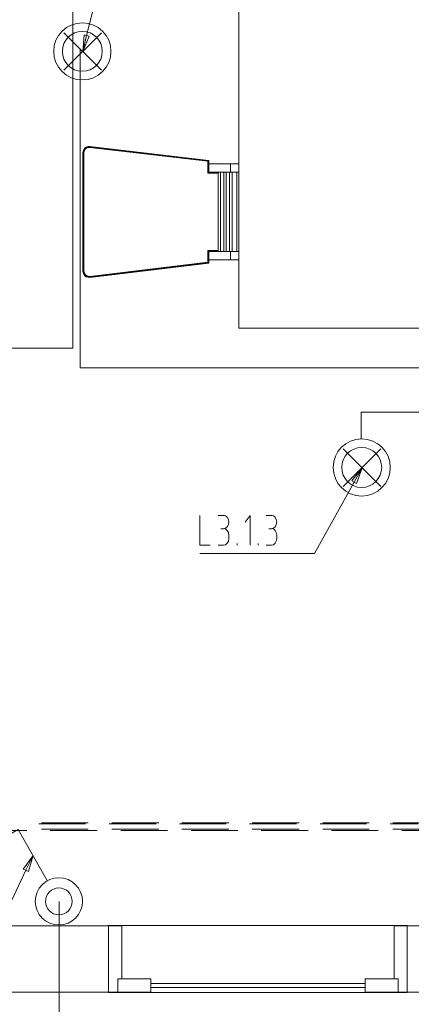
# Model space of a CAD drawing. Header units: millimetres. Extents: x 352 to 350573, y -22 to 37733.
# Tile 127 of 214: x 94259 to 96615, y 7988 to 13919. Entities that reach past the tile are written whole.
import ezdxf

# ---------------------------------------------------------------- set-up
doc = ezdxf.new("R2010")
doc.units = ezdxf.units.MM
doc.layers.add('PDF _0', color=1, linetype='Continuous')
for name, color, linetype, true_color in [('PDF _PD-Lighting', 7, 'Continuous', 0xb80000), ('PDF _PD-Lighting Text', 7, 'Continuous', 0xb80000), ('PDF _PD-Switches', 7, 'Continuous', 0x37dd00), ('PDF$_83$-$Floor$Plan$-$В_Этаж$02_Сводный$A-DETL-MBND', 7, 'Continuous', 0xdd3700), ('PDF$_83$new_ifc_RVT-1-В_Этаж$02_Сводный$A-DOOR', 7, 'Continuous', 0xbababa), ('PDF$_83$new_ifc_RVT-1-В_Этаж$02_Сводный$A-GENM', 7, 'Continuous', 0xdd6e6e), ('PDF$_83$new_ifc_RVT-1-В_Этаж$02_Сводный$A-WALL', 7, 'Continuous', 0xdcdcdc), ('PDF$_83$new_ifc_RVT-1-В_Этаж$02_Сводный$I-FURN', 7, 'Continuous', 0xbababa)]:
    doc.layers.add(name, color=color, linetype=linetype, true_color=true_color)

msp = doc.modelspace()

# ---------------------------------------------------------------- linework, layer by layer
at = {"layer": 'PDF _0', "color": 12, "lineweight": 0, "true_color": 0xb80000}
for points in [[(94661.5, 13823.9), (94782.8, 14301.3), (94983.7, 14301.3), (95477, 14301.3)], [(96270.7, 11132.5), (96032, 10702.9), (95833.1, 10702.9), (95341.8, 10702.9)]]:
    msp.add_lwpolyline(points, dxfattribs=at)
at = {"layer": 'PDF _0', "color": 82, "lineweight": 0, "true_color": 0x37dd00}
msp.add_lwpolyline([(94295.5, 8795.3), (94062.8, 8302), (93861.8, 8302), (92268.5, 8302)], dxfattribs=at)
at = {"layer": 'PDF _PD-Lighting', "lineweight": 0}
for points in [[(95576.5, 17416.3), (95576.5, 12061.5), (98745.2, 12061.5)], [(94524.2, 13615), (94751, 13839.8)], [(94524.2, 13839.8), (94751, 13615)], [(94621.7, 13744.3), (94621.7, 11820.8), (98651.8, 11820.8)], [(91037.2, 12375.8), (91037.2, 6292.9), (95457.2, 6292.9), (94496.4, 6292.9), (94496.4, 8606.3)], [(98697.5, 11554.3), (96312.5, 11554.3), (96312.5, 11391.1)], [(96205.1, 11106.7), (96431.8, 11333.5)], [(96205.1, 11333.5), (96431.8, 11106.7)]]:
    msp.add_lwpolyline(points, dxfattribs=at)
for centre, radius in [((94635.5, 13728), 172.1), ((94635.5, 13728), 120.3), ((96316.4, 11221.5), 172.1), ((96316.4, 11221.5), 120.3)]:
    msp.add_circle(centre, radius, dxfattribs=at)
at = {"layer": 'PDF _PD-Lighting Text', "lineweight": 0}
for points in [[(94677.4, 13819.9), (94637.6, 13726.4), (94645.6, 13827.9)], [(96256.8, 11140.5), (96318.5, 11220.1), (96284.6, 11124.6)]]:
    msp.add_lwpolyline(points, close=True, dxfattribs=at)
for points in [[(94637.6, 13726.4), (94661.5, 13823.9)], [(96318.5, 11220.1), (96270.7, 11132.5)], [(95341.8, 10931.6), (95341.8, 10752.6), (95405.4, 10752.6)], [(95453.2, 10931.6), (95485, 10931.6)], [(95646.1, 10752.6), (95646.1, 10931.6), (95614.3, 10891.9)], [(95741.6, 10931.6), (95773.4, 10931.6)], [(95485, 10852.1), (95469.1, 10852.1)], [(95516.8, 10812.3), (95516.8, 10792.4)], [(95773.4, 10852.1), (95757.5, 10852.1)], [(95805.3, 10812.3), (95805.3, 10792.4)], [(95485, 10752.6), (95453.2, 10752.6)], [(95566.6, 10752.6), (95566.6, 10762.6)], [(95693.9, 10752.6), (95693.9, 10762.6)], [(95773.4, 10752.6), (95741.6, 10752.6)]]:
    msp.add_lwpolyline(points, dxfattribs=at)
for points in [[(95516.8, 10892.9), (95516.8, 10915.4), (95502.1, 10933.6), (95484, 10933.6)], [(95805.3, 10892.9), (95805.3, 10915.4), (95790.6, 10933.6), (95772.4, 10933.6)], [(95484, 10852.1), (95502.1, 10852.1), (95516.8, 10870.3), (95516.8, 10892.9)], [(95516.8, 10813.3), (95516.8, 10835.8), (95502.1, 10854.1), (95484, 10854.1)], [(95772.4, 10852.1), (95790.6, 10852.1), (95805.3, 10870.3), (95805.3, 10892.9)], [(95805.3, 10813.3), (95805.3, 10835.8), (95790.6, 10854.1), (95772.4, 10854.1)], [(95484, 10752.6), (95502.1, 10752.6), (95516.8, 10770.9), (95516.8, 10793.4)], [(95772.4, 10752.6), (95790.6, 10752.6), (95805.3, 10770.9), (95805.3, 10793.4)]]:
    msp.add_open_spline(points, degree=3, dxfattribs=at)
at = {"layer": 'PDF _PD-Switches', "lineweight": 0}
for points in [[(94426.8, 8729.6), (94249.7, 9039.9), (94172.2, 8996.2)], [(94339.2, 8884.8), (94295.5, 8795.3)]]:
    msp.add_lwpolyline(points, dxfattribs=at)
msp.add_lwpolyline([(94279.6, 8801.2), (94339.2, 8884.8), (94311.4, 8787.3)], close=True, dxfattribs=at)
for radius in [142.2, 80.6]:
    msp.add_circle((94494.3, 8607.7), radius, dxfattribs=at)
at = {"layer": 'PDF$_83$-$Floor$Plan$-$В_Этаж$02_Сводный$A-DETL-MBND', "color": 1, "lineweight": 0}
for points in [[(96690.4, 9362.2), (96690.4, 9081.7), (96503.5, 9081.7)], [(94671.4, 9081.7), (94389, 9081.7)], [(95095.1, 9081.7), (94812.7, 9081.7)], [(95516.8, 9081.7), (95234.4, 9081.7)], [(95940.5, 9081.7), (95658.1, 9081.7)], [(96362.2, 9081.7), (96081.8, 9081.7)], [(94389, 9041.9), (94671.4, 9041.9)], [(94812.7, 9041.9), (95095.1, 9041.9)], [(95234.4, 9041.9), (95516.8, 9041.9)], [(95658.1, 9041.9), (95940.5, 9041.9)], [(96081.8, 9041.9), (96362.2, 9041.9)], [(96503.5, 9041.9), (96690.4, 9041.9)]]:
    msp.add_lwpolyline(points, dxfattribs=at)
at = {"layer": 'PDF$_83$-$Floor$Plan$-$В_Этаж$02_Сводный$A-DETL-MBND', "color": 5, "lineweight": 0}
for points in [[(94021, 9034), (94301.5, 9034)], [(94655.5, 9073.8), (94373.1, 9073.8)], [(94442.7, 9034), (94725.1, 9034)], [(95079.2, 9073.8), (94796.8, 9073.8)], [(94866.4, 9034), (95148.8, 9034)], [(95500.9, 9073.8), (95220.4, 9073.8)], [(95290.1, 9034), (95570.5, 9034)], [(95924.6, 9073.8), (95642.1, 9073.8)], [(95711.8, 9034), (95994.2, 9034)], [(96346.3, 9073.8), (96065.8, 9073.8)], [(96135.5, 9034), (96415.9, 9034)], [(96656.6, 9073.8), (96487.5, 9073.8)], [(96557.2, 9034), (96807.8, 9034)]]:
    msp.add_lwpolyline(points, dxfattribs=at)
at = {"layer": 'PDF$_83$new_ifc_RVT-1-В_Этаж$02_Сводный$A-DOOR', "color": 53, "lineweight": 0, "true_color": 0xdddd6e}
for points in [[(94792.8, 8061.3), (94848.5, 8061.3), (94848.5, 8140.8), (94872.3, 8140.8), (94872.3, 8461.1), (94792.8, 8461.1)], [(96511.4, 8461.1), (96511.4, 8140.8), (96535.3, 8140.8), (96535.3, 8061.3), (96591, 8061.3), (96591, 8461.1)], [(94848.5, 8140.8), (94848.5, 8061.3), (95047.4, 8061.3), (95047.4, 8140.8)], [(96535.3, 8061.3), (96535.3, 8140.8), (96336.4, 8140.8), (96336.4, 8061.3)]]:
    msp.add_lwpolyline(points, close=True, dxfattribs=at)
at = {"layer": 'PDF$_83$new_ifc_RVT-1-В_Этаж$02_Сводный$A-DOOR', "lineweight": 0}
for points in [[(96336.4, 8113), (95047.4, 8113)], [(95047.4, 8089.1), (96336.4, 8089.1)]]:
    msp.add_lwpolyline(points, dxfattribs=at)
at = {"layer": 'PDF$_83$new_ifc_RVT-1-В_Этаж$02_Сводный$A-GENM', "lineweight": 0}
msp.add_lwpolyline([(96591, 8463.1), (94792.8, 8463.1), (94792.8, 8059.3), (96591, 8059.3)], close=True, dxfattribs=at)
at = {"layer": 'PDF$_83$new_ifc_RVT-1-В_Этаж$02_Сводный$A-WALL', "lineweight": 0}
for points in [[(94792.8, 8461.1), (93177.6, 8461.1), (93177.6, 8061.3), (94792.8, 8061.3)], [(99176.9, 8461.1), (96591, 8461.1), (96591, 8061.3), (99176.9, 8061.3)]]:
    msp.add_lwpolyline(points, close=True, dxfattribs=at)
at = {"layer": 'PDF$_83$new_ifc_RVT-1-В_Этаж$02_Сводный$I-FURN', "lineweight": 0}
for points in [[(92978.7, 15222.3), (94577.9, 15222.3), (94577.9, 11940.1), (92980.6, 11940.1)], [(95397.5, 12471.3), (95397.5, 12451.4), (94681.4, 12365.8), (94681.4, 12367.8), (95397.5, 12451.4), (95397.5, 12523), (95526.8, 12523), (95576.5, 12523), (95576.5, 12471.3), (95526.8, 12471.3), (95397.5, 12471.3), (95397.5, 12523), (95453.2, 12523), (95453.2, 13000.4), (95397.5, 13000.4), (95397.5, 13050.1), (95526.8, 13050.1), (95576.5, 13050.1), (95576.5, 13000.4), (95526.8, 13000.4), (95397.5, 13000.4), (95397.5, 13070), (94681.4, 13155.5), (94671.4, 13155.5), (94659.5, 13151.6), (94651.5, 13145.6), (94643.6, 13137.6), (94639.6, 13127.7), (94637.6, 13115.7), (94637.6, 12405.6), (94639.6, 12395.7), (94643.6, 12385.7), (94651.5, 12375.8), (94659.5, 12369.8), (94671.4, 12367.8), (94681.4, 12365.8)], [(95391.5, 12528.9), (95391.5, 12457.3), (94681.4, 12371.8), (94681.4, 12369.8), (94671.4, 12369.8), (94661.5, 12371.8), (94651.5, 12377.8), (94643.6, 12385.7), (94639.6, 12395.7), (94637.6, 12405.6), (94637.6, 13115.7), (94639.6, 13127.7), (94643.6, 13137.6), (94651.5, 13145.6), (94659.5, 13151.6), (94671.4, 13155.5), (94681.4, 13155.5), (95397.5, 13070), (95397.5, 13050.1)], [(94637.6, 13115.7), (94637.6, 13115.7)], [(94663.5, 12375.8), (94655.5, 12381.7), (94653.5, 12379.8), (94647.6, 12387.7), (94641.6, 12395.7), (94639.6, 12407.6), (94639.6, 12405.6), (94639.6, 13115.7), (94637.6, 13115.7)], [(94655.5, 12381.7), (94649.6, 12387.7), (94647.6, 12387.7), (94643.6, 12397.7), (94641.6, 12395.7), (94641.6, 12407.6), (94639.6, 12407.6), (94639.6, 13115.7), (94639.6, 13127.7), (94645.6, 13137.6), (94643.6, 13137.6)], [(94639.6, 13127.7), (94639.6, 13127.7)], [(94639.6, 13127.7), (94639.6, 13127.7)], [(94649.6, 12387.7), (94645.6, 12397.7), (94643.6, 12397.7), (94643.6, 12407.6), (94641.6, 12407.6), (94641.6, 13115.7), (94639.6, 13115.7), (94641.6, 13127.7), (94639.6, 13127.7)], [(94639.6, 13115.7), (94639.6, 13115.7)], [(94645.6, 12397.7), (94643.6, 12407.6), (94643.6, 13115.7), (94641.6, 13115.7), (94641.6, 13125.7), (94641.6, 13127.7), (94645.6, 13135.6), (94645.6, 13137.6), (94651.5, 13145.6), (94661.5, 13151.6), (94659.5, 13151.6)], [(94643.6, 12407.6), (94643.6, 13115.7), (94643.6, 13125.7), (94641.6, 13125.7), (94647.6, 13135.6), (94645.6, 13135.6), (94651.5, 13143.6), (94651.5, 13145.6)], [(94643.6, 13115.7), (94645.6, 13125.7), (94643.6, 13125.7), (94647.6, 13135.6), (94653.5, 13143.6), (94651.5, 13143.6), (94661.5, 13149.6), (94661.5, 13151.6), (94671.4, 13153.5), (94671.4, 13155.5)], [(94643.6, 13137.6), (94643.6, 13137.6)], [(94643.6, 13115.7), (94643.6, 13115.7)], [(94645.6, 13125.7), (94649.6, 13133.6), (94647.6, 13135.6), (94653.5, 13141.6), (94653.5, 13143.6), (94661.5, 13149.6), (94671.4, 13153.5), (94681.4, 13155.5), (95395.5, 13070), (95397.5, 13070)], [(94647.6, 13135.6), (94647.6, 13135.6)], [(94649.6, 13133.6), (94655.5, 13141.6), (94653.5, 13141.6), (94661.5, 13147.6), (94661.5, 13149.6), (94671.4, 13151.6), (94671.4, 13153.5), (94681.4, 13153.5), (94681.4, 13151.6), (95393.5, 13068), (95391.5, 13066), (95391.5, 12996.4), (95391.5, 12994.4), (95391.5, 13066)], [(94651.5, 13145.6), (94651.5, 13145.6)], [(94651.5, 13145.6), (94651.5, 13145.6)], [(94655.5, 13141.6), (94663.5, 13147.6), (94661.5, 13147.6), (94671.4, 13149.6), (94671.4, 13151.6), (94681.4, 13151.6), (95391.5, 13066), (94681.4, 13149.6), (94671.4, 13149.6)], [(94659.5, 13151.6), (94659.5, 13151.6)], [(94661.5, 13149.6), (94661.5, 13149.6)], [(94663.5, 13147.6), (94671.4, 13149.6), (94681.4, 13151.6), (94681.4, 13149.6)], [(94671.4, 13155.5), (94671.4, 13155.5)], [(94671.4, 13153.5), (94671.4, 13153.5)], [(94671.4, 13149.6), (94671.4, 13149.6)], [(94681.4, 13155.5), (94681.4, 13155.5)], [(94681.4, 13155.5), (94681.4, 13155.5)], [(94681.4, 13155.5), (94681.4, 13153.5), (95395.5, 13068), (95393.5, 13068), (95393.5, 12996.4), (95391.5, 12996.4), (95453.2, 12996.4), (95393.5, 12996.4), (95395.5, 12998.4), (95395.5, 13000.4), (95453.2, 13000.4)], [(94681.4, 13151.6), (94681.4, 13151.6)], [(95391.5, 13066), (95391.5, 13066)], [(95453.2, 12998.4), (95395.5, 12998.4), (95395.5, 13068), (95395.5, 13070), (95395.5, 13000.4), (95397.5, 13000.4)], [(95397.5, 13070), (95397.5, 13070)], [(95397.5, 13070), (95397.5, 13070)], [(95526.8, 13000.4), (95526.8, 13050.1)], [(95391.5, 12994.4), (95453.2, 12994.4)], [(95397.5, 13000.4), (95397.5, 13000.4)], [(95397.5, 13000.4), (95397.5, 13000.4)], [(95467.1, 12523), (95467.1, 13000.4)], [(95487, 12523), (95487, 13000.4)], [(95500.9, 12523), (95500.9, 13000.4)], [(95520.8, 12523), (95520.8, 13000.4)], [(95536.7, 12523), (95536.7, 13000.4)], [(95564.6, 13000.4), (95564.6, 12523)], [(95453.2, 12528.9), (95391.5, 12528.9), (95391.5, 12527), (95391.5, 12457.3), (95393.5, 12455.3), (94681.4, 12369.8), (94671.4, 12369.8), (94671.4, 12367.8)], [(95453.2, 12527), (95391.5, 12527), (95393.5, 12525), (95453.2, 12525), (95395.5, 12525), (95395.5, 12523), (95395.5, 12453.4), (95397.5, 12451.4)], [(95453.2, 12523), (95395.5, 12523), (95397.5, 12523)], [(95397.5, 12523), (95397.5, 12523)], [(95397.5, 12523), (95397.5, 12523)], [(95526.8, 12471.3), (95526.8, 12523)], [(95391.5, 12457.3), (94681.4, 12371.8), (94671.4, 12371.8), (94671.4, 12369.8), (94661.5, 12373.8), (94661.5, 12371.8), (94651.5, 12377.8), (94645.6, 12385.7), (94643.6, 12385.7)], [(95391.5, 12457.3), (95391.5, 12457.3)], [(94637.6, 12405.6), (94637.6, 12405.6)], [(94681.4, 12371.8), (94671.4, 12373.8), (94671.4, 12371.8), (94661.5, 12375.8), (94661.5, 12373.8), (94653.5, 12379.8), (94651.5, 12377.8), (94645.6, 12385.7), (94639.6, 12395.7), (94639.6, 12405.6), (94637.6, 12405.6)], [(94643.6, 12407.6), (94643.6, 12407.6)], [(95395.5, 12453.4), (95395.5, 12453.4)], [(95397.5, 12451.4), (95397.5, 12451.4)], [(95397.5, 12451.4), (95397.5, 12451.4)], [(94639.6, 12395.7), (94639.6, 12395.7)], [(94639.6, 12395.7), (94639.6, 12395.7)], [(94671.4, 12373.8), (94663.5, 12375.8), (94661.5, 12375.8), (94653.5, 12379.8), (94647.6, 12387.7), (94645.6, 12385.7), (94641.6, 12395.7), (94639.6, 12395.7)], [(94641.6, 12395.7), (94641.6, 12395.7)], [(94643.6, 12385.7), (94643.6, 12385.7)], [(94645.6, 12385.7), (94645.6, 12385.7)], [(94647.6, 12387.7), (94647.6, 12387.7)], [(94659.5, 12369.8), (94651.5, 12377.8), (94651.5, 12375.8)], [(94651.5, 12377.8), (94651.5, 12377.8)], [(94651.5, 12377.8), (94651.5, 12377.8)], [(94653.5, 12379.8), (94653.5, 12379.8)], [(94659.5, 12369.8), (94659.5, 12369.8)], [(94661.5, 12371.8), (94661.5, 12371.8)], [(94671.4, 12369.8), (94671.4, 12369.8)], [(94671.4, 12367.8), (94671.4, 12367.8)], [(94671.4, 12367.8), (94671.4, 12367.8)], [(94681.4, 12371.8), (94681.4, 12371.8)], [(94681.4, 12369.8), (94681.4, 12369.8)], [(94681.4, 12367.8), (94681.4, 12367.8)]]:
    msp.add_lwpolyline(points, dxfattribs=at)
for points in [[(94681.4, 12367.8), (94681.4, 12369.8), (95395.5, 12453.4), (95393.5, 12455.3), (95393.5, 12525), (95395.5, 12525), (95395.5, 12453.4)], [(94659.5, 12369.8), (94671.4, 12367.8), (94681.4, 12367.8), (94671.4, 12367.8), (94661.5, 12371.8)]]:
    msp.add_lwpolyline(points, close=True, dxfattribs=at)

doc.saveas('drawing.dxf')
